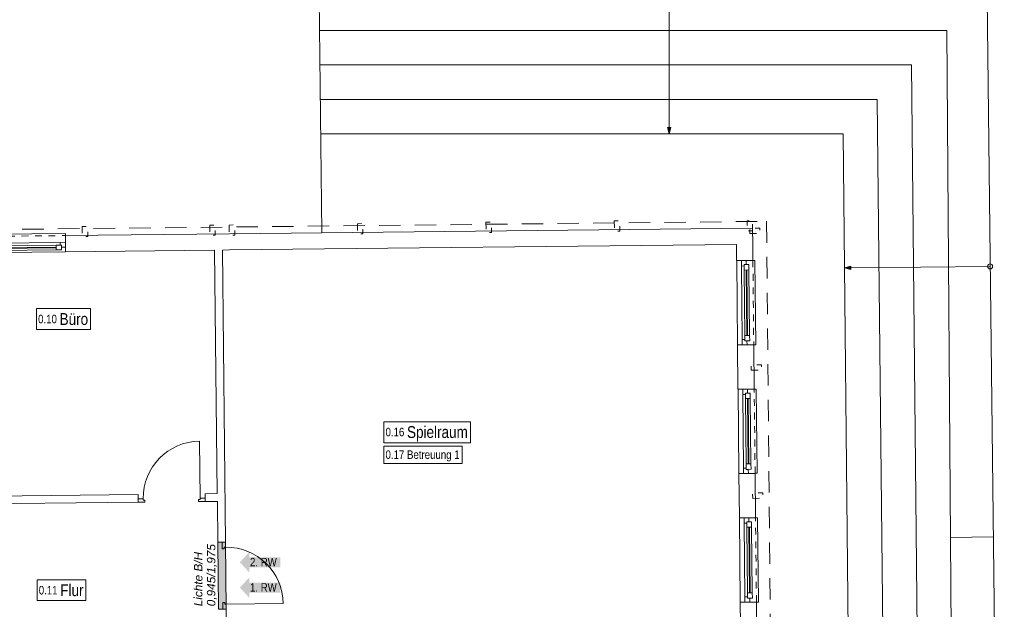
# Model space of a CAD drawing. Header units: metres. Extents: x -79 to 740, y -195 to 69.
# Tile 7 of 212: x -54 to -40, y 30 to 38. Entities that reach past the tile are written whole.
import ezdxf

# ---------------------------------------------------------------- set-up
doc = ezdxf.new("R2010")
doc.units = ezdxf.units.M
doc.header["$MEASUREMENT"] = 0
for name, pattern in [('Strichlinie eng', [0.115, 0.075, -0.04]), ('Strichlinie_ lang', [0.529167, 0.3175, -0.211667]), ('Untersicht', [0.1, 0.075, -0.025])]:
    doc.linetypes.add(name, pattern=pattern)
for name, color, linetype in [('00 Linien_Kreise_Splines', 7, 'Continuous'), ('00 Schraffuren', 7, 'Continuous'), ('10 Stütze Holz', 7, 'Continuous'), ('10 Wand außen', 7, 'Continuous'), ('10 Wand innen', 7, 'Continuous'), ('40 Treppe', 7, 'Continuous'), ('80 Raum 50stel', 7, 'Continuous'), ('90 Allgemein Dokumentation', 7, 'Continuous'), ('97 Brandschutz', 7, 'Continuous'), ('97 Brandschutz Dokumentation', 7, 'Continuous'), ('Abbruch_10 Wand innen', 7, 'Continuous'), ('Abbruch_80 Raumbez Abbruch 50stel', 7, 'Continuous'), ('Neubau_10 Wand innen', 7, 'Continuous')]:
    doc.layers.add(name, color=color, linetype=linetype)
doc.styles.add('ERSTELLTER_STIL_2', font='ARIALN.TTF')
doc.styles.add('ERSTELLTER_STIL_5', font='arial.ttf')
doc.linetypes.add('Abbruch 1', pattern='A,0,[1,995_ARC_230 ERW_GR_EG_2607011.Shx,S=0.001984,R=0,X=0,Y=0],-0.25,0', length=0.25)

# ---------------------------------------------------------------- blocks, each defined once
blk = doc.blocks.new('1-Flügelfenster 27_2')
at = {"layer": '10 Wand außen', "color": 7, "linetype": 'Continuous', "lineweight": 9}
for p, q in [((-0.625, 0.1), (-0.625, 0.13)), ((-0.625, 0.13), (0.625, 0.13)), ((-0.625, 0.1), (-0.625, 0)), ((-0.625, 0), (-0.625, -0.07)), ((-0.625, 0), (-0.625, -0.07)), ((0.625, 0.13), (0.625, 0.1)), ((0.625, 0.1), (0.625, 0)), ((0.625, 0), (0.625, -0.07)), ((0.625, 0), (0.625, -0.07)), ((-0.625, -0.07), (-0.625, -0.14)), ((-0.625, -0.14), (0.625, -0.14)), ((0.625, -0.07), (0.625, -0.14))]:
    blk.add_line(p, q, dxfattribs=at)
at = {"layer": '10 Wand außen', "color": 7, "linetype": 'Strichlinie eng', "lineweight": 9}
blk.add_line((-0.625, 0.1), (0.625, 0.1), dxfattribs=at)
at = {"layer": '10 Wand außen', "color": 7, "linetype": 'Continuous', "lineweight": 13}
for p, q in [((-0.625, 0), (-0.565, 0)), ((-0.565, -0.03), (-0.565, 0.04)), ((-0.565, 0.04), (-0.485, 0.04)), ((-0.565, 0), (-0.565, -0.03)), ((-0.485, 0.04), (0.485, 0.04)), ((-0.485, 0.04), (-0.485, -0.03)), ((-0.485, 0.01), (0.485, 0.01)), ((0.485, -0.03), (0.485, 0.04)), ((0.485, 0.04), (0.565, 0.04)), ((0.565, 0.04), (0.565, -0.03)), ((0.565, -0.03), (0.565, 0)), ((0.565, 0), (0.625, 0)), ((-0.545, -0.07), (-0.625, -0.07)), ((-0.565, -0.03), (-0.545, -0.03)), ((-0.485, -0.03), (-0.565, -0.03)), ((-0.545, -0.03), (-0.545, -0.07)), ((0.545, -0.07), (-0.545, -0.07)), ((0.485, 0), (-0.485, 0)), ((0.485, -0.03), (-0.485, -0.03)), ((0.565, -0.03), (0.485, -0.03)), ((0.545, -0.07), (0.545, -0.03)), ((0.545, -0.03), (0.565, -0.03)), ((0.625, -0.07), (0.545, -0.07))]:
    blk.add_line(p, q, dxfattribs=at)
blk = doc.blocks.new('Blockrahmentür 1-Fl 27_17')
at = {"layer": 'Neubau_10 Wand innen', "color": 7, "linetype": 'Continuous', "lineweight": 13}
for p, q in [((0.4225, 0), (0.4225, 0.845)), ((-0.4225, 0), (-0.4975, 0)), ((-0.4975, 0), (-0.4975, -0.05)), ((-0.4225, -0.02), (-0.4225, 0)), ((0.4225, -0.02), (0.4225, 0)), ((0.4225, 0), (0.4975, 0)), ((0.4975, 0), (0.4975, -0.05)), ((-0.4975, -0.05), (-0.3975, -0.05)), ((-0.3975, -0.02), (-0.4225, -0.02)), ((-0.3975, -0.05), (-0.3975, -0.02)), ((0.3975, -0.05), (0.3975, -0.02)), ((0.3975, -0.02), (0.4225, -0.02)), ((0.4975, -0.05), (0.3975, -0.05))]:
    blk.add_line(p, q, dxfattribs=at)
at = {"layer": 'Neubau_10 Wand innen', "color": 7, "linetype": 'Continuous', "lineweight": 9}
for p, q in [((-0.4975, 0), (-0.4975, -0.05)), ((-0.4975, 0), (-0.4975, -0.05)), ((0.4975, 0), (0.4975, -0.05)), ((0.4975, 0), (0.4975, -0.05)), ((-0.4975, -0.05), (-0.4975, -0.115)), ((0.4975, -0.05), (0.4975, -0.115))]:
    blk.add_line(p, q, dxfattribs=at)
blk.add_arc((0.4225, 0), 0.845, 90, 180, dxfattribs=at)
blk = doc.blocks.new('Blockrahmentür 1-Fl 27_20')
at = {"layer": '10 Wand innen', "color": 7, "linetype": 'Continuous', "lineweight": 13}
for p, q in [((0.4225, 0), (0.4225, 0.845)), ((-0.4225, 0), (-0.4975, 0)), ((-0.4975, 0), (-0.4975, -0.05)), ((-0.4225, -0.02), (-0.4225, 0)), ((0.4225, -0.02), (0.4225, 0)), ((0.4225, 0), (0.4975, 0)), ((0.4975, 0), (0.4975, -0.05)), ((-0.4975, -0.05), (-0.3975, -0.05)), ((-0.3975, -0.02), (-0.4225, -0.02)), ((-0.3975, -0.05), (-0.3975, -0.02)), ((0.3975, -0.05), (0.3975, -0.02)), ((0.3975, -0.02), (0.4225, -0.02)), ((0.4975, -0.05), (0.3975, -0.05))]:
    blk.add_line(p, q, dxfattribs=at)
at = {"layer": '10 Wand innen', "color": 7, "linetype": 'Continuous', "lineweight": 9}
for p, q in [((-0.4975, 0), (-0.4975, 0.065)), ((-0.4975, -0.05), (-0.4975, 0)), ((-0.4975, -0.05), (-0.4975, 0)), ((0.4975, 0), (0.4975, 0.065)), ((0.4975, -0.05), (0.4975, 0)), ((0.4975, -0.05), (0.4975, 0))]:
    blk.add_line(p, q, dxfattribs=at)
blk.add_arc((0.4225, 0), 0.845, 90, 180, dxfattribs=at)
blk = doc.blocks.new('1-Flügelfenster 27')
at = {"layer": '10 Wand außen', "color": 7, "linetype": 'Continuous', "lineweight": 9}
for p, q in [((-0.625, 0.07), (0.625, 0.07)), ((-0.625, 0), (-0.625, 0.07)), ((-0.625, -0.07), (-0.625, 0)), ((-0.625, -0.07), (-0.625, 0)), ((0.625, 0), (0.625, 0.07)), ((0.625, -0.07), (0.625, 0)), ((0.625, -0.07), (0.625, 0)), ((-0.625, -0.17), (-0.625, -0.07)), ((0.625, -0.17), (0.625, -0.07)), ((-0.625, -0.17), (-0.625, -0.2)), ((-0.625, -0.2), (0.625, -0.2)), ((0.625, -0.2), (0.625, -0.17))]:
    blk.add_line(p, q, dxfattribs=at)
at = {"layer": '10 Wand außen', "color": 7, "linetype": 'Continuous', "lineweight": 13}
for p, q in [((-0.625, 0), (-0.565, 0)), ((-0.565, -0.03), (-0.565, 0.04)), ((-0.565, 0.04), (-0.485, 0.04)), ((-0.565, 0), (-0.565, -0.03)), ((-0.485, 0.04), (0.485, 0.04)), ((-0.485, 0.04), (-0.485, -0.03)), ((-0.485, 0.01), (0.485, 0.01)), ((0.485, -0.03), (0.485, 0.04)), ((0.485, 0.04), (0.565, 0.04)), ((0.565, 0.04), (0.565, -0.03)), ((0.565, -0.03), (0.565, 0)), ((0.565, 0), (0.625, 0)), ((-0.545, -0.07), (-0.625, -0.07)), ((-0.565, -0.03), (-0.545, -0.03)), ((-0.485, -0.03), (-0.565, -0.03)), ((-0.545, -0.03), (-0.545, -0.07)), ((0.545, -0.07), (-0.545, -0.07)), ((0.485, 0), (-0.485, 0)), ((0.485, -0.03), (-0.485, -0.03)), ((0.565, -0.03), (0.485, -0.03)), ((0.545, -0.07), (0.545, -0.03)), ((0.545, -0.03), (0.565, -0.03)), ((0.625, -0.07), (0.545, -0.07))]:
    blk.add_line(p, q, dxfattribs=at)
at = {"layer": '10 Wand außen', "color": 7, "linetype": 'Strichlinie eng', "lineweight": 9}
blk.add_line((-0.625, -0.17), (0.625, -0.17), dxfattribs=at)
blk = doc.blocks.new('Pfeil gerade 27')
at = {"layer": '97 Brandschutz', "linetype": 'Continuous', "lineweight": 18, "true_color": 0x60cd00}
blk.add_hatch(color=72, dxfattribs=at).paths.add_polyline_path([(0.3, 0), (0.161, 0.15), (0.161, 0.075), (-0.3, 0.075), (-0.3, -0.075), (0.161, -0.075), (0.161, -0.15)])

msp = doc.modelspace()

# ---------------------------------------------------------------- hatches: boundary and pattern name
at = {"layer": '00 Schraffuren', "linetype": 'Continuous', "lineweight": 0, "true_color": 0x000000}
for points in [[(-44.575, 36.652), (-44.55, 36.745), (-44.6, 36.745)], [(-41.973, 34.665), (-41.879, 34.64), (-41.88, 34.69)]]:
    msp.add_hatch(color=18, dxfattribs=at).paths.add_polyline_path(points)
at = {"layer": 'Abbruch_10 Wand innen', "linetype": 'Continuous', "lineweight": 0, "true_color": 0xffffff}
msp.add_hatch(color=7, dxfattribs=at).paths.add_polyline_path([(-51.268, 30.597), (-51.257, 29.602), (-51.142, 29.603), (-51.153, 30.598)])

# ---------------------------------------------------------------- linework, layer by layer
at = {"layer": '00 Linien_Kreise_Splines', "color": 7, "linetype": 'Strichlinie_ lang', "lineweight": 9}
msp.add_lwpolyline([(-78.299, 15.498), (-78.507, 34.977), (-43.128, 35.355), (-42.953, 15.793), (-50.835, 15.706), (-50.827, 14.203), (-70.468, 13.993), (-70.485, 15.582)], close=True, dxfattribs=at)
at = {"layer": '00 Schraffuren', "color": 7, "linetype": 'Continuous', "lineweight": 9}
for p, q in [((-44.575, 40.23), (-44.575, 36.745)), ((-44.6, 36.745), (-44.55, 36.745)), ((-44.575, 36.652), (-44.6, 36.745)), ((-44.575, 36.652), (-44.55, 36.745)), ((-41.973, 34.665), (-41.88, 34.69)), ((-41.973, 34.665), (-41.879, 34.64)), ((-41.88, 34.69), (-41.879, 34.64)), ((-39.814, 34.687), (-41.88, 34.665))]:
    msp.add_line(p, q, dxfattribs=at)
at = {"layer": '10 Stütze Holz', "color": 7, "linetype": 'Untersicht', "lineweight": 13, "flags": 128}
for points in [[(-47.29, 35.34), (-47.288, 35.19), (-47.208, 35.19), (-47.21, 35.34)], [(-45.388, 35.36), (-45.386, 35.21), (-45.306, 35.211), (-45.308, 35.361)], [(-43.338, 35.214), (-43.339, 35.364), (-43.419, 35.363), (-43.418, 35.213)], [(-53.277, 35.277), (-53.276, 35.127), (-53.196, 35.128), (-53.197, 35.278)], [(-51.387, 35.297), (-51.385, 35.147), (-51.305, 35.148), (-51.307, 35.298)], [(-51.098, 35.3), (-51.096, 35.15), (-51.016, 35.151), (-51.018, 35.301)], [(-49.196, 35.32), (-49.194, 35.17), (-49.114, 35.171), (-49.116, 35.321)], [(-43.377, 35.172), (-43.227, 35.174), (-43.228, 35.254), (-43.378, 35.252)], [(-43.356, 33.147), (-43.206, 33.149), (-43.206, 33.229), (-43.356, 33.227)], [(-43.335, 31.247), (-43.185, 31.248), (-43.186, 31.328), (-43.336, 31.327)]]:
    msp.add_lwpolyline(points, close=True, dxfattribs=at)
at = {"layer": '10 Wand außen', "color": 7, "linetype": 'Continuous', "lineweight": 9}
for p, q in [((-53.527, 35.144), (-53.526, 35.044)), ((-53.526, 35.044), (-53.525, 34.974)), ((-53.525, 34.974), (-53.524, 34.904)), ((-43.503, 34.773), (-43.573, 34.772)), ((-43.433, 34.773), (-43.503, 34.773)), ((-43.333, 34.774), (-43.433, 34.773)), ((-43.49, 33.522), (-43.56, 33.521)), ((-43.42, 33.523), (-43.49, 33.522)), ((-43.32, 33.524), (-43.42, 33.523)), ((-43.483, 32.866), (-43.553, 32.865)), ((-43.413, 32.867), (-43.483, 32.866)), ((-43.313, 32.868), (-43.413, 32.867)), ((-43.469, 31.616), (-43.539, 31.615)), ((-43.399, 31.616), (-43.469, 31.616)), ((-43.299, 31.617), (-43.399, 31.616)), ((-43.462, 30.958), (-43.532, 30.957)), ((-43.392, 30.958), (-43.462, 30.958)), ((-43.292, 30.96), (-43.392, 30.958)), ((-43.449, 29.707), (-43.519, 29.706)), ((-43.379, 29.708), (-43.449, 29.707)), ((-43.279, 29.709), (-43.379, 29.708))]:
    msp.add_line(p, q, dxfattribs=at)
at = {"layer": '10 Wand außen', "color": 7, "linetype": 'Continuous', "lineweight": 9, "flags": 128}
for points in [[(-43.338, 35.252), (-51.096, 35.17)], [(-43.338, 35.252), (-43.335, 35.012)], [(-51.096, 35.17), (-53.527, 35.144)], [(-53.524, 34.904), (-51.314, 34.927)], [(-51.199, 34.928), (-51.094, 34.93)], [(-51.094, 34.93), (-43.575, 35.01)], [(-43.575, 35.01), (-43.573, 34.772)], [(-43.333, 34.774), (-43.335, 35.012)], [(-43.56, 33.521), (-43.553, 32.865)], [(-43.313, 32.868), (-43.32, 33.524)], [(-43.539, 31.615), (-43.532, 30.957)], [(-43.292, 30.96), (-43.299, 31.617)], [(-43.519, 29.706), (-43.512, 29.051)], [(-43.272, 29.053), (-43.279, 29.709)]]:
    msp.add_lwpolyline(points, dxfattribs=at)
at = {"layer": '10 Wand innen', "color": 7, "linetype": 'Continuous', "lineweight": 9}
for p, q in [((-52.449, 31.24), (-52.45, 31.305)), ((-51.454, 31.25), (-51.455, 31.315)), ((-51.454, 31.2), (-51.454, 31.25)), ((-52.449, 31.19), (-52.449, 31.24)), ((-51.203, 30.598), (-51.268, 30.597)), ((-51.153, 30.598), (-51.203, 30.598)), ((-51.192, 29.603), (-51.257, 29.602)), ((-51.142, 29.603), (-51.192, 29.603))]:
    msp.add_line(p, q, dxfattribs=at)
at = {"layer": '10 Wand innen', "color": 7, "linetype": 'Continuous', "lineweight": 9, "flags": 128}
for points in [[(-51.314, 34.927), (-51.275, 31.317)], [(-51.153, 30.598), (-51.199, 34.928)], [(-52.45, 31.305), (-55.031, 31.277)], [(-51.275, 31.317), (-51.455, 31.315)], [(-55.218, 31.16), (-52.449, 31.19)], [(-51.454, 31.2), (-51.274, 31.202)], [(-51.274, 31.202), (-51.268, 30.597)], [(-51.117, 27.31), (-51.142, 29.603)]]:
    msp.add_lwpolyline(points, dxfattribs=at)
at = {"layer": '40 Treppe', "color": 7, "linetype": 'Continuous', "lineweight": 9}
msp.add_lwpolyline([(-39.814, 34.724, 1), (-39.814, 34.649, 1)], format="xyb", close=True, dxfattribs=at)
at = {"layer": '80 Raum 50stel', "color": 7, "linetype": 'Continuous', "lineweight": 9, "flags": 128}
for points in [[(-53.957, 33.752), (-53.157, 33.752), (-53.157, 34.062), (-53.957, 34.062), (-53.957, 33.752)], [(-48.805, 32.072), (-47.521, 32.072), (-47.521, 32.381), (-48.805, 32.381), (-48.805, 32.072)], [(-53.947, 29.731), (-53.226, 29.731), (-53.226, 30.04), (-53.947, 30.04), (-53.947, 29.731)]]:
    msp.add_lwpolyline(points, close=True, dxfattribs=at)
at = {"layer": '90 Allgemein Dokumentation', "color": 7, "linetype": 'Continuous', "lineweight": 9}
for p, q in [((-49.762, 38.697), (-49.724, 35.184)), ((-39.604, 16.509), (-39.86, 38.697)), ((-40.457, 38.185), (-49.756, 38.185)), ((-40.457, 38.185), (-40.334, 21.848)), ((-40.981, 37.674), (-49.751, 37.674)), ((-40.981, 37.674), (-40.789, 18.923)), ((-41.487, 37.163), (-49.745, 37.163)), ((-41.487, 37.163), (-41.3, 18.923)), ((-41.993, 36.652), (-49.74, 36.652)), ((-41.993, 36.652), (-41.812, 18.923)), ((-39.767, 30.677), (-40.401, 30.669))]:
    msp.add_line(p, q, dxfattribs=at)
at = {"layer": 'Abbruch_10 Wand innen', "color": 40, "linetype": 'Abbruch 1', "lineweight": 9, "true_color": 0xe6c200, "flags": 128}
for points in [[(-51.268, 30.597), (-51.257, 29.602)], [(-51.142, 29.603), (-51.153, 30.598)]]:
    msp.add_lwpolyline(points, dxfattribs=at)
at = {"layer": 'Abbruch_80 Raumbez Abbruch 50stel', "color": 40, "linetype": 'Continuous', "lineweight": 9, "true_color": 0xe6c200, "flags": 128}
msp.add_lwpolyline([(-48.805, 31.766), (-47.645, 31.766), (-47.645, 32.022), (-48.805, 32.022), (-48.805, 31.766)], close=True, dxfattribs=at)

# ---------------------------------------------------------------- block references
at = {"layer": '10 Wand außen', "color": 7, "linetype": 'Continuous', "lineweight": 13, "xscale": -1}
for name, p, rotation in [('1-Flügelfenster 27', (-54.15, 34.967), 180.6118029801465), ('1-Flügelfenster 27_2', (-43.406, 32.242), 270.6118029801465), ('1-Flügelfenster 27_2', (-43.386, 30.333), 270.6118029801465)]:
    msp.add_blockref(name, p, dxfattribs=dict(at, rotation=rotation))
at = {"layer": '10 Wand außen', "color": 7, "linetype": 'Continuous', "lineweight": 13, "rotation": 270.6118029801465}
msp.add_blockref('1-Flügelfenster 27_2', (-43.426, 34.148), dxfattribs=at)
at = {"layer": '10 Wand innen', "color": 7, "linetype": 'Continuous', "lineweight": 13, "rotation": 0.6118029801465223}
msp.add_blockref('Blockrahmentür 1-Fl 27_20', (-51.952, 31.245), dxfattribs=at)
at = {"layer": '97 Brandschutz', "color": 7, "linetype": 'Continuous', "lineweight": 13, "rotation": 180}
for p in [(-50.64, 30.299), (-50.64, 29.924)]:
    msp.add_blockref('Pfeil gerade 27', p, dxfattribs=at)
at = {"layer": 'Neubau_10 Wand innen', "color": 7, "linetype": 'Continuous', "lineweight": 13, "rotation": 270.6118029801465}
msp.add_blockref('Blockrahmentür 1-Fl 27_17', (-51.147, 30.101), dxfattribs=at)

# ---------------------------------------------------------------- texts
at = {"layer": '80 Raum 50stel', "color": 7, "linetype": 'Continuous', "lineweight": 9, "char_height": 0.125, "attachment_point": 7, "style": 'ERSTELLTER_STIL_2'}
for s, insert in [('\\A1;{\\pql;\\fArial Narrow|b0|i0|c0|p0;\\W1.000000;0.\\fArial Narrow|b0|i0|c0|p0;\\W1.000000;10\\fArial Narrow|b0|i0|c0|p0;\\W1.000000; \\fArial Narrow|b0|i0|c0|p0;\\H1.400000x;\\W1.000000;Büro}', (-53.932, 33.816)), ('\\A1;{\\pql;\\fArial Narrow|b0|i0|c0|p0;\\W1.000000;0.1\\fArial Narrow|b0|i0|c0|p0;\\W1.000000;6\\fArial Narrow|b0|i0|c0|p0;\\W1.000000; \\fArial Narrow|b0|i0|c0|p0;\\H1.400000x;\\W1.000000;Spielraum}', (-48.78, 32.09)), ('\\A1;{\\pql;\\fArial Narrow|b0|i0|c0|p0;\\W1.000000;0.1\\fArial Narrow|b0|i0|c0|p0;\\W1.000000;1\\fArial Narrow|b0|i0|c0|p0;\\W1.000000; \\fArial Narrow|b0|i0|c0|p0;\\H1.400000x;\\W1.000000;Flur}', (-53.922, 29.795))]:
    msp.add_mtext(s, dxfattribs=dict(at, insert=insert))
at = {"layer": '97 Brandschutz', "color": 7, "linetype": 'Continuous', "lineweight": 9, "char_height": 0.125, "attachment_point": 1, "style": 'ERSTELLTER_STIL_2'}
for s, insert in [('\\A1;{\\pql;\\fArial Narrow|b0|i0|c0|p0;\\W1.000000;2\\fArial Narrow|b0|i0|c0|p0;\\W1.000000;. RW}', (-50.79, 30.364)), ('\\A1;{\\pql;\\fArial Narrow|b0|i0|c0|p0;\\W1.000000;1. RW}', (-50.79, 29.989))]:
    msp.add_mtext(s, dxfattribs=dict(at, insert=insert))
at = {"layer": '97 Brandschutz Dokumentation', "color": 7, "linetype": 'Continuous', "lineweight": 9, "insert": (-51.621, 29.647), "char_height": 0.125, "attachment_point": 1, "rotation": 89.9579, "line_spacing_factor": 0.923581, "style": 'ERSTELLTER_STIL_5'}
msp.add_mtext('\\A1;{\\pql;\\fArial|b0|i1|c0|p0;\\W1.000000;Lichte B/H\\P\\pql;\\fArial|b0|i1|c0|p0;\\W1.000000;0,945\\fArial|b0|i1|c0|p0;\\W1.000000;/1,97\\fArial|b0|i1|c0|p0;\\W1.000000;5}', dxfattribs=at)
at = {"layer": 'Abbruch_80 Raumbez Abbruch 50stel', "color": 40, "linetype": 'Continuous', "lineweight": 9, "true_color": 0xe6c200, "insert": (-48.78, 31.958), "char_height": 0.125, "attachment_point": 1, "style": 'ERSTELLTER_STIL_2'}
msp.add_mtext('\\A1;{\\pql;\\fArial Narrow|b0|i0|c0|p0;\\W1.000000;0.17 Betre\\fArial Narrow|b0|i0|c0|p0;\\W1.000000;u\\fArial Narrow|b0|i0|c0|p0;\\W1.000000;ung 1}', dxfattribs=at)

doc.saveas('drawing.dxf')
